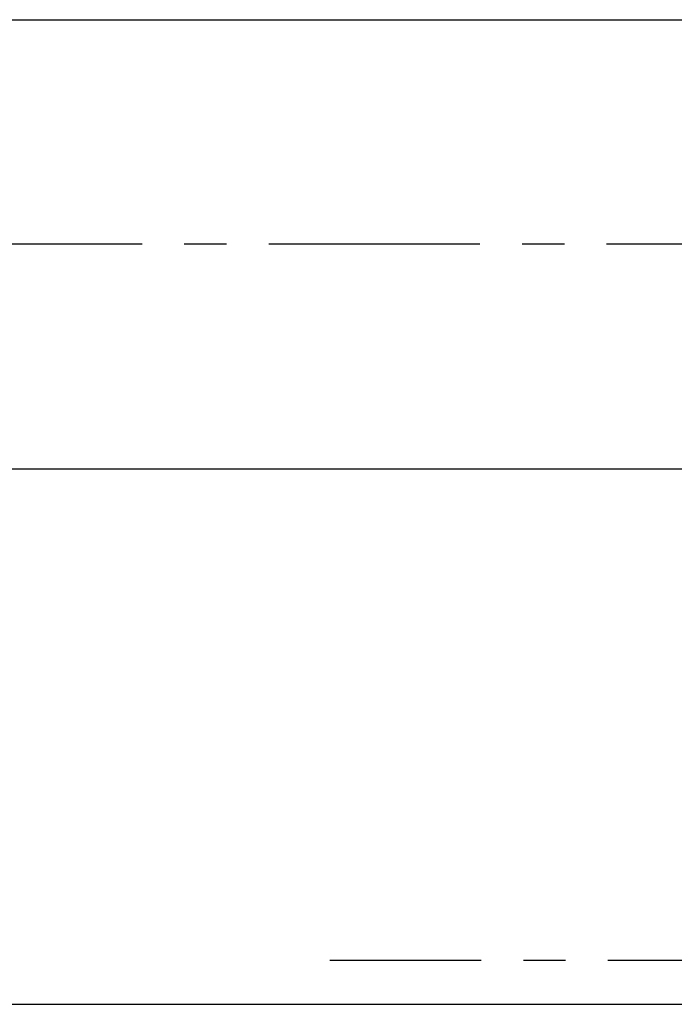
# Model space of a CAD drawing. Header units: millimetres. Extents: x 0 to 5940, y 0 to 4200.
# Tile 48 of 56: x 3320 to 3513, y 2145 to 2436. Entities that reach past the tile are written whole.
import ezdxf

# ---------------------------------------------------------------- set-up
doc = ezdxf.new("R2010")
doc.units = ezdxf.units.MM
doc.header["$LTSCALE"] = 50
doc.linetypes.add('MITTE', pattern=[2, 1.25, -0.25, 0.25, -0.25])
for name, color, linetype in [('02-LINIE-035', 2, 'CONTINUOUS'), ('03-LINIE-050', 3, 'CONTINUOUS'), ('05-ACHSE', 1, 'MITTE')]:
    doc.layers.add(name, color=color, linetype=linetype)

msp = doc.modelspace()

# ---------------------------------------------------------------- linework, layer by layer
at = {"layer": '02-LINIE-035'}
for p, q in [((3260.15, 2436.03), (3730.65, 2436.03)), ((3260.15, 2303.03), (3730.65, 2303.03))]:
    msp.add_line(p, q, dxfattribs=at)
at = {"layer": '02-LINIE-035', "linetype": 'MITTE'}
msp.add_line((3556.32, 2157.5), (3411.5, 2157.5), dxfattribs=at)
at = {"layer": '03-LINIE-050'}
msp.add_line((1763.87, 2144.53), (3803.96, 2144.53), dxfattribs=at)
at = {"layer": '05-ACHSE'}
msp.add_line((3755.93, 2369.53), (2152.15, 2369.53), dxfattribs=at)

doc.saveas('drawing.dxf')
